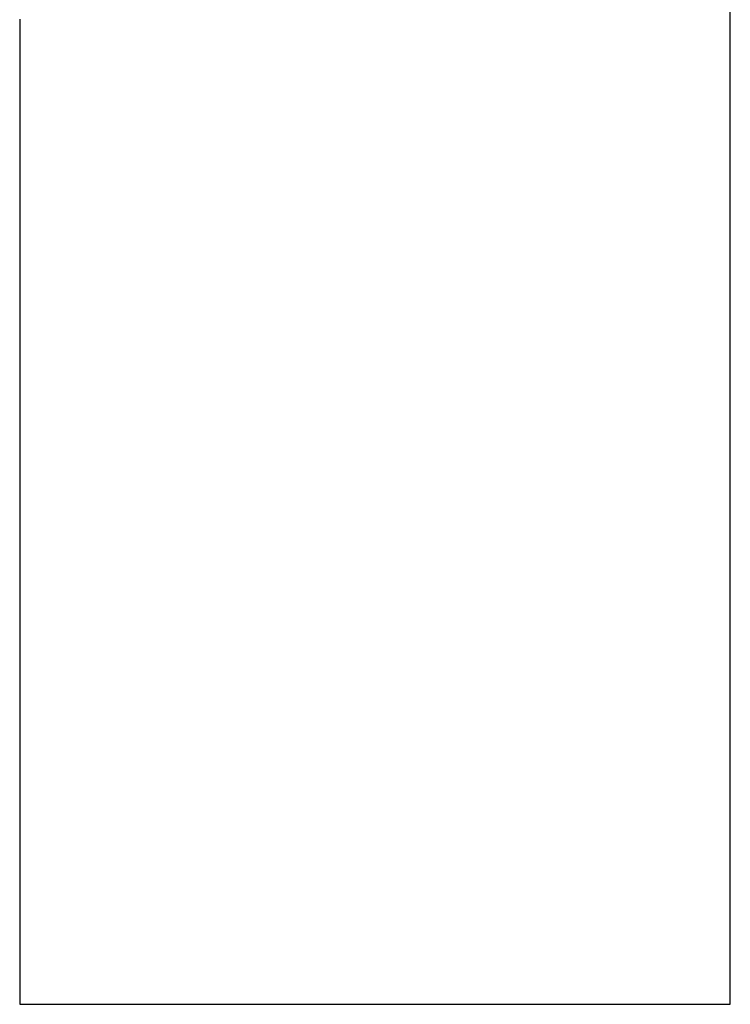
# Model space of a CAD drawing. Header units: millimetres. Extents: x 8 to 947, y 12 to 926.
# Tile 3 of 159: x 137 to 186, y 705 to 772. Entities that reach past the tile are written whole.
import ezdxf

# ---------------------------------------------------------------- set-up
doc = ezdxf.new("R2010")
doc.units = ezdxf.units.MM

msp = doc.modelspace()

# ---------------------------------------------------------------- linework, layer by layer
at = {"color": 7, "linetype": 'Continuous', "lineweight": 30}
msp.add_line((185.813, 705.32), (185.813, 847.816), dxfattribs=at)
at = {"color": 8, "linetype": 'Continuous', "lineweight": 0}
msp.add_line((137.313, 772.466), (137.313, 705.32), dxfattribs=at)
at = {"color": 7, "linetype": 'Continuous', "lineweight": 30}
for points, knots in [([(137.324, 772.498), (137.324, 772.441), (137.324, 771.609), (137.324, 770.008), (137.324, 767.77), (137.325, 765.621), (137.325, 763.558), (137.325, 761.511), (137.325, 759.479), (137.325, 757.462), (137.325, 755.498), (137.325, 753.586), (137.325, 751.726), (137.324, 749.879), (137.324, 748.047), (137.324, 746.227), (137.324, 744.421), (137.324, 742.629), (137.324, 740.85), (137.324, 739.085), (137.324, 737.343), (137.323, 735.626), (137.323, 733.931), (137.323, 732.25), (137.323, 730.572), (137.322, 728.897), (137.322, 727.225), (137.322, 725.567), (137.322, 723.922), (137.321, 722.301), (137.321, 720.702), (137.321, 719.127), (137.321, 717.564), (137.32, 715.917), (137.32, 714.188), (137.32, 712.379), (137.319, 710.588), (137.319, 708.816), (137.319, 707.062), (137.318, 705.898), (137.318, 705.32)], [0, 0, 0, 0, 0.002521, 0.037156, 0.071515, 0.102445, 0.133149, 0.163626, 0.193876, 0.2239, 0.253698, 0.281586, 0.309272, 0.336758, 0.364041, 0.391124, 0.418006, 0.444686, 0.471165, 0.497443, 0.523519, 0.548934, 0.574155, 0.599182, 0.624015, 0.6491, 0.673983, 0.698666, 0.723147, 0.747427, 0.771078, 0.794535, 0.817797, 0.840866, 0.868076, 0.89501, 0.92167, 0.948055, 0.974165, 1, 1, 1, 1]), ([(137.313, 705.32), (137.314, 705.32), (137.317, 705.32), (137.339, 705.32), (137.375, 705.32), (137.425, 705.32), (137.49, 705.32), (137.569, 705.32), (137.664, 705.32), (137.774, 705.32), (137.901, 705.32), (138.018, 705.32), (138.118, 705.32), (138.192, 705.32), (138.272, 705.32), (138.359, 705.32), (138.455, 705.32), (138.561, 705.32), (138.68, 705.32), (138.81, 705.32), (138.952, 705.32), (139.108, 705.32), (139.276, 705.32), (139.454, 705.32), (139.643, 705.32), (139.844, 705.32), (140.056, 705.32), (140.284, 705.32), (140.532, 705.32), (140.8, 705.32), (141.081, 705.32), (141.374, 705.32), (141.68, 705.32), (141.999, 705.32), (142.332, 705.32), (142.682, 705.32), (143.046, 705.32), (143.423, 705.32), (143.809, 705.32), (144.202, 705.32), (144.605, 705.32), (145.017, 705.32), (145.428, 705.32), (145.836, 705.32), (146.243, 705.32), (146.658, 705.32), (147.077, 705.32), (147.497, 705.32), (147.913, 705.32), (148.328, 705.32), (148.743, 705.32), (149.16, 705.32), (149.581, 705.32), (150.007, 705.32), (150.433, 705.32), (150.859, 705.32), (151.287, 705.32), (151.723, 705.32), (152.161, 705.32), (152.787, 705.32), (153.599, 705.32), (154.597, 705.32), (155.597, 705.32), (156.598, 705.32), (157.594, 705.32), (158.587, 705.32), (159.576, 705.32), (160.567, 705.32), (161.536, 705.32), (162.481, 705.32), (163.399, 705.32), (164.314, 705.32), (165.228, 705.32), (166.139, 705.32), (167.05, 705.32), (167.967, 705.32), (168.892, 705.32), (169.824, 705.32), (170.591, 705.32), (171.195, 705.32), (171.632, 705.32), (172.063, 705.32), (172.485, 705.32), (172.905, 705.32), (173.325, 705.32), (173.747, 705.32), (174.164, 705.32), (174.578, 705.32), (174.992, 705.32), (175.398, 705.32), (175.8, 705.32), (176.196, 705.32), (176.591, 705.32), (176.981, 705.32), (177.376, 705.32), (177.777, 705.32), (178.183, 705.32), (178.579, 705.32), (178.966, 705.32), (179.345, 705.32), (179.717, 705.32), (180.081, 705.32), (180.441, 705.32), (180.795, 705.32), (181.14, 705.32), (181.47, 705.32), (181.786, 705.32), (182.088, 705.32), (182.377, 705.32), (182.645, 705.32), (182.894, 705.32), (183.126, 705.32), (183.347, 705.32), (183.556, 705.32), (183.75, 705.32), (183.929, 705.32), (184.093, 705.32), (184.243, 705.32), (184.38, 705.32), (184.505, 705.32), (184.619, 705.32), (184.721, 705.32), (184.813, 705.32), (184.896, 705.32), (184.973, 705.32), (185.047, 705.32), (185.147, 705.32), (185.267, 705.32), (185.397, 705.32), (185.509, 705.32), (185.604, 705.32), (185.681, 705.32), (185.74, 705.32), (185.782, 705.32), (185.808, 705.32), (185.811, 705.32), (185.813, 705.32)], [0, 0, 0, 0, 0.0114072, 0.0227829, 0.0341339, 0.0454673, 0.0567902, 0.0681097, 0.0794327, 0.0910689, 0.1027238, 0.1144053, 0.1199236, 0.1254495, 0.1308954, 0.1362203, 0.1414487, 0.146917, 0.1523362, 0.1577381, 0.1631545, 0.168618, 0.1741613, 0.1794905, 0.1849472, 0.1904831, 0.195972, 0.2014201, 0.2074648, 0.213485, 0.2194949, 0.2255086, 0.2315402, 0.2376037, 0.2437128, 0.2498814, 0.2562743, 0.262604, 0.2688859, 0.2751353, 0.281368, 0.2875995, 0.2938456, 0.2995975, 0.3053867, 0.311225, 0.3170864, 0.3228162, 0.3284233, 0.3339391, 0.3393952, 0.3448227, 0.3502526, 0.3557153, 0.3612409, 0.3665346, 0.3719342, 0.3774458, 0.3829689, 0.3884842, 0.4009935, 0.4134754, 0.4259394, 0.4383948, 0.450851, 0.4630946, 0.475357, 0.487647, 0.4999734, 0.5113836, 0.5227621, 0.534116, 0.5454523, 0.556778, 0.5681003, 0.5794261, 0.5910651, 0.602723, 0.6144074, 0.6199271, 0.6254543, 0.6309015, 0.6362275, 0.6414571, 0.6469266, 0.6523472, 0.6577504, 0.6631682, 0.6686333, 0.6741782, 0.6795091, 0.6849676, 0.6905049, 0.6959949, 0.7014443, 0.7074903, 0.713512, 0.7195234, 0.7255386, 0.7315718, 0.737637, 0.743748, 0.7499185, 0.7563125, 0.7626434, 0.7689265, 0.7751771, 0.781411, 0.7876439, 0.7938914, 0.7996446, 0.8054352, 0.8112751, 0.8171375, 0.8228662, 0.8284704, 0.8339821, 0.839433, 0.8448548, 0.8502788, 0.8557358, 0.8612562, 0.8665459, 0.8719425, 0.8774536, 0.8829777, 0.888494, 0.9010055, 0.9134896, 0.9259556, 0.9384129, 0.950871, 0.9631164, 0.9753804, 0.987672, 1, 1, 1, 1])]:
    msp.add_open_spline(points, degree=3, knots=knots, dxfattribs=at)

doc.saveas('drawing.dxf')
